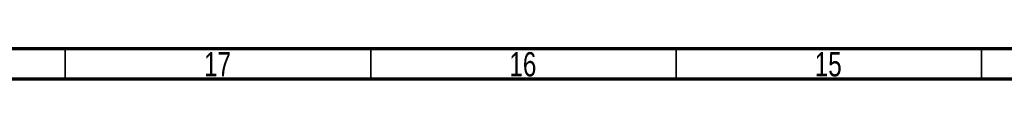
# Model space of a CAD drawing. Header units: millimetres. Extents: x 15 to 1184, y 5 to 836.
# Tile 2 of 27: x 342 to 503, y 5 to 10. Entities that reach past the tile are written whole.
import ezdxf

# ---------------------------------------------------------------- set-up
doc = ezdxf.new("R2010")
doc.units = ezdxf.units.MM
doc.styles.add('SLDTEXTSTYLE0', font='TXT', dxfattribs={"width": 0.75})

msp = doc.modelspace()

# ---------------------------------------------------------------- linework, layer by layer
at = {"color": 7, "linetype": 'Continuous', "lineweight": 70}
for p, q in [((1179, 10), (20, 10)), ((1184, 5), (15, 5))]:
    msp.add_line(p, q, dxfattribs=at)
at = {"color": 7, "linetype": 'Continuous', "lineweight": 35}
for p, q in [((349.5, 10), (349.5, 5)), ((399.5, 10), (399.5, 5)), ((449.5, 10), (449.5, 5)), ((499.5, 10), (499.5, 5))]:
    msp.add_line(p, q, dxfattribs=at)

# ---------------------------------------------------------------- texts
at = {"color": 7, "linetype": 'Continuous', "lineweight": 0, "char_height": 3.9687, "attachment_point": 2, "style": 'SLDTEXTSTYLE0'}
for s, insert in [('17', (374.42, 9.442)), ('16', (424.42, 9.442)), ('15', (474.42, 9.442))]:
    msp.add_mtext(s, dxfattribs=dict(at, insert=insert))

doc.saveas('drawing.dxf')
